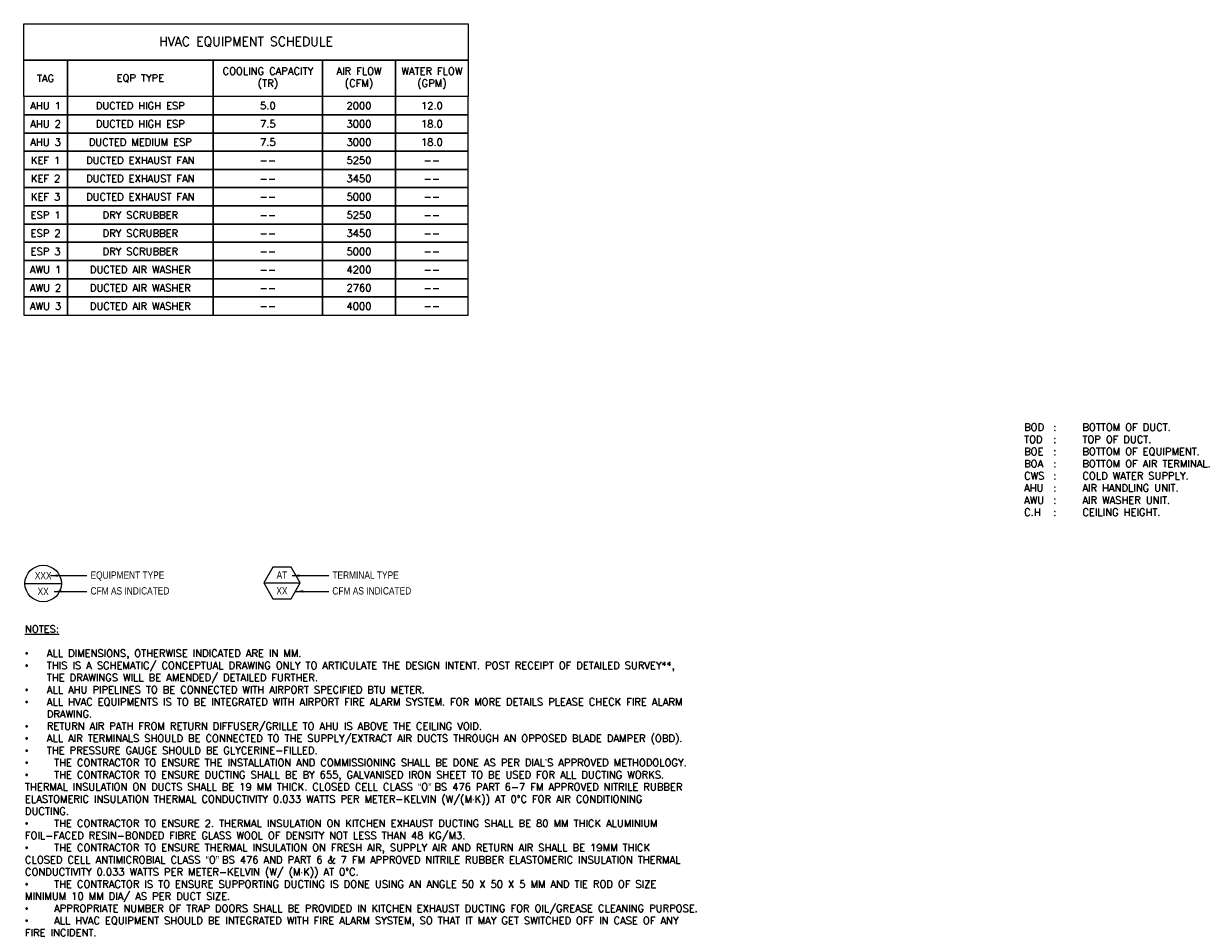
# Model space of a CAD drawing. Header units: millimetres. Extents: x -410 to 72073, y -3152 to 13830.
# Tile 92 of 92: x 55819 to 72073, y -3152 to 9207. Entities that reach past the tile are written whole.
import ezdxf
from ezdxf.enums import TextEntityAlignment as Align

# ---------------------------------------------------------------- set-up
doc = ezdxf.new("R2010")
doc.units = ezdxf.units.MM
doc.layers.add('ACMV-EQP-DX', color=30, linetype='Continuous', true_color=0xff7f00)
for name, color, linetype in [('ACMV-EQP-LINE', 7, 'Continuous'), ('ACMV-EQP-SCHEDULE', 7, 'Continuous'), ('ACMV-MEPF_General Text', 7, 'Continuous'), ('Legend', 7, 'Continuous'), ('MEPF_General Line', 7, 'Continuous')]:
    doc.layers.add(name, color=color, linetype=linetype)
doc.styles.add('ARIAL', font='arial.ttf')
doc.styles.add('Arial Narrow', font='ARIALN.TTF')
doc.styles.get("Standard").update_dxf_attribs({"font": 'arial.ttf'})
doc.dimstyles.new('Arial-Closed filled-100 mm', dxfattribs={"dimtxt": 100, "dimasz": 100, "dimexe": 50, "dimexo": 50, "dimgap": 50, "dimtad": 1, "dimdec": 0, "dimzin": 0, "dimdsep": 46, "dimtxsty": 'ARIAL', "dimcen": 0.09, "dimclrd": 256, "dimadec": 0, "dimazin": 0, "dimtfac": 1, "dimtdec": 0, "dimtofl": 0, "dimtmove": 0, "dimatfit": 3, "dimfxl": 1, "dimtolj": 1, "dimtzin": 0, "dimlwd": -1, "dimarcsym": 0})

# ---------------------------------------------------------------- blocks, each defined once
blk = doc.blocks.new('EQP TAG')
at = {"layer": 'Legend'}
blk.add_line((-250, 0), (250, 0), dxfattribs=at)
blk.add_circle((0, 0), 250, dxfattribs=at)
at = {"layer": 'Legend', "style": 'Arial Narrow'}
for tag, p in [('EQP_TAG', (0, 108)), ('CFM', (0, -108))]:
    blk.add_attdef(tag, text='', height=100, dxfattribs=at).set_placement(p, align=Align.MIDDLE_CENTER)
blk = doc.blocks.new('AIR Terminal Tag')
at = {"layer": 'Legend'}
blk.add_line((-250, 0), (250, 0), dxfattribs=at)
blk.add_lwpolyline([(-125, 217), (-250, 0), (-125, -217), (125, -217), (250, 0), (125, 217)], close=True, dxfattribs=at)
at = {"layer": 'Legend', "style": 'Arial Narrow'}
for tag, p in [('AIR_TERMINAL_TYPE_NUMBER', (0, 108)), ('CFM', (0, -108))]:
    blk.add_attdef(tag, text='', height=100, dxfattribs=at).set_placement(p, align=Align.MIDDLE_CENTER)

msp = doc.modelspace()

# ---------------------------------------------------------------- linework, layer by layer
at = {"layer": 'ACMV-EQP-SCHEDULE'}
for points in [[(55819, 9207), (61919, 9207), (61919, 8707), (55819, 8707)], [(55819, 8707), (56419, 8707), (56419, 8207), (55819, 8207)], [(56419, 8707), (58419, 8707), (58419, 8207), (56419, 8207)], [(58419, 8707), (59919, 8707), (59919, 8207), (58419, 8207)], [(59919, 8707), (60919, 8707), (60919, 8207), (59919, 8207)], [(60919, 8707), (61919, 8707), (61919, 8207), (60919, 8207)], [(56419, 8207), (55819, 8207), (55819, 7957), (56419, 7957)], [(58419, 8207), (56419, 8207), (56419, 7957), (58419, 7957)], [(59919, 8207), (58419, 8207), (58419, 7957), (59919, 7957)], [(60919, 8207), (59919, 8207), (59919, 7957), (60919, 7957)], [(61919, 8207), (60919, 8207), (60919, 7957), (61919, 7957)], [(56419, 7957), (55819, 7957), (55819, 7707), (56419, 7707)], [(58419, 7957), (56419, 7957), (56419, 7707), (58419, 7707)], [(59919, 7957), (58419, 7957), (58419, 7707), (59919, 7707)], [(60919, 7957), (59919, 7957), (59919, 7707), (60919, 7707)], [(61919, 7957), (60919, 7957), (60919, 7707), (61919, 7707)], [(56419, 7707), (55819, 7707), (55819, 7457), (56419, 7457)], [(58419, 7707), (56419, 7707), (56419, 7457), (58419, 7457)], [(59919, 7707), (58419, 7707), (58419, 7457), (59919, 7457)], [(60919, 7707), (59919, 7707), (59919, 7457), (60919, 7457)], [(61919, 7707), (60919, 7707), (60919, 7457), (61919, 7457)], [(56419, 7457), (55819, 7457), (55819, 7207), (56419, 7207)], [(58419, 7457), (56419, 7457), (56419, 7207), (58419, 7207)], [(59919, 7457), (58419, 7457), (58419, 7207), (59919, 7207)], [(60919, 7457), (59919, 7457), (59919, 7207), (60919, 7207)], [(61919, 7457), (60919, 7457), (60919, 7207), (61919, 7207)], [(56419, 7207), (55819, 7207), (55819, 6957), (56419, 6957)], [(58419, 7207), (56419, 7207), (56419, 6957), (58419, 6957)], [(59919, 7207), (58419, 7207), (58419, 6957), (59919, 6957)], [(60919, 7207), (59919, 7207), (59919, 6957), (60919, 6957)], [(61919, 7207), (60919, 7207), (60919, 6957), (61919, 6957)], [(56419, 6957), (55819, 6957), (55819, 6707), (56419, 6707)], [(58419, 6957), (56419, 6957), (56419, 6707), (58419, 6707)], [(59919, 6957), (58419, 6957), (58419, 6707), (59919, 6707)], [(60919, 6957), (59919, 6957), (59919, 6707), (60919, 6707)], [(61919, 6957), (60919, 6957), (60919, 6707), (61919, 6707)], [(56419, 6707), (55819, 6707), (55819, 6457), (56419, 6457)], [(58419, 6707), (56419, 6707), (56419, 6457), (58419, 6457)], [(59919, 6707), (58419, 6707), (58419, 6457), (59919, 6457)], [(60919, 6707), (59919, 6707), (59919, 6457), (60919, 6457)], [(61919, 6707), (60919, 6707), (60919, 6457), (61919, 6457)], [(56419, 6457), (55819, 6457), (55819, 6207), (56419, 6207)], [(58419, 6457), (56419, 6457), (56419, 6207), (58419, 6207)], [(59919, 6457), (58419, 6457), (58419, 6207), (59919, 6207)], [(60919, 6457), (59919, 6457), (59919, 6207), (60919, 6207)], [(61919, 6457), (60919, 6457), (60919, 6207), (61919, 6207)], [(56419, 6207), (55819, 6207), (55819, 5957), (56419, 5957)], [(58419, 6207), (56419, 6207), (56419, 5957), (58419, 5957)], [(59919, 6207), (58419, 6207), (58419, 5957), (59919, 5957)], [(60919, 6207), (59919, 6207), (59919, 5957), (60919, 5957)], [(61919, 6207), (60919, 6207), (60919, 5957), (61919, 5957)], [(56419, 5957), (55819, 5957), (55819, 5707), (56419, 5707)], [(58419, 5957), (56419, 5957), (56419, 5707), (58419, 5707)], [(59919, 5957), (58419, 5957), (58419, 5707), (59919, 5707)], [(60919, 5957), (59919, 5957), (59919, 5707), (60919, 5707)], [(61919, 5957), (60919, 5957), (60919, 5707), (61919, 5707)], [(56419, 5707), (55819, 5707), (55819, 5457), (56419, 5457)], [(58419, 5707), (56419, 5707), (56419, 5457), (58419, 5457)], [(59919, 5707), (58419, 5707), (58419, 5457), (59919, 5457)], [(60919, 5707), (59919, 5707), (59919, 5457), (60919, 5457)], [(61919, 5707), (60919, 5707), (60919, 5457), (61919, 5457)], [(56419, 5457), (55819, 5457), (55819, 5207), (56419, 5207)], [(58419, 5457), (56419, 5457), (56419, 5207), (58419, 5207)], [(59919, 5457), (58419, 5457), (58419, 5207), (59919, 5207)], [(60919, 5457), (59919, 5457), (59919, 5207), (60919, 5207)], [(61919, 5457), (60919, 5457), (60919, 5207), (61919, 5207)]]:
    msp.add_lwpolyline(points, close=True, dxfattribs=at)

# ---------------------------------------------------------------- block references
at = {"layer": 'ACMV-EQP-DX'}
msp.add_blockref('EQP TAG', (56086, 1525), dxfattribs=at).add_auto_attribs({'EQP_TAG': 'XXX', 'CFM': 'XX'})
at = {"layer": 'Legend'}
msp.add_blockref('AIR Terminal Tag', (59362, 1533), dxfattribs=at).add_auto_attribs({'CFM': 'XX', 'AIR_TERMINAL_TYPE_NUMBER': 'AT'})

# ---------------------------------------------------------------- texts
at = {"layer": 'ACMV-EQP-LINE', "char_height": 100, "attachment_point": 5}
for s, width, heights, insert in [('{\\Fromans|c0;TAG}', 1870.89, [0], (56119, 8457)), ('{\\Fromans|c0;EQP TYPE}', 1870.89, [0], (57419, 8457)), ('{\\Fromans|c0;COOLING CAPACITY\\P(TR)}', 1870.89, [0], (59169, 8457)), ('{\\Fromans|c0;AIR FLOW\\P(CFM)}', 1870.89, [0], (60419, 8457)), ('{\\Fromans|c0;WATER FLOW\\P(GPM)}', 1870.89, [0], (61419, 8457)), ('{\\Fromans|c0;AHU 1}', 988.06, [0], (56119, 8082)), ('\\pxqc;{\\Fromans|c0;DUCTED HIGH ESP}', 1889.19, [0], (57419, 8082)), ('{\\Fromans|c0;5.0}', 988.06, [0], (59169, 8082)), ('{\\Fromans|c0;2000}', 988.06, [0], (60419, 8082)), ('{\\Fromans|c0;12.0}', 988.06, [0], (61419, 8082)), ('{\\Fromans|c0;AHU 2}', 988.06, [0], (56119, 7832)), ('\\pxqc;{\\Fromans|c0;DUCTED HIGH ESP}', 1889.19, [0], (57419, 7832)), ('{\\Fromans|c0;7.5}', 988.06, [0], (59169, 7832)), ('{\\Fromans|c0;3000}', 988.06, [0], (60419, 7832)), ('{\\Fromans|c0;18.0}', 988.06, [0], (61419, 7832)), ('{\\Fromans|c0;AHU 3}', 988.06, [0], (56119, 7582)), ('\\pxqc;{\\Fromans|c0;DUCTED MEDIUM ESP}', 1889.19, [0], (57419, 7582)), ('{\\Fromans|c0;7.5}', 988.06, [0], (59169, 7582)), ('{\\Fromans|c0;3000}', 988.06, [0], (60419, 7582)), ('{\\Fromans|c0;18.0}', 988.06, [0], (61419, 7582)), ('{\\Fromans|c0;KEF 1}', 988.06, [0], (56119, 7332)), ('\\pxqc;{\\Fromans|c0;DUCTED EXHAUST FAN}', 1889.19, [0], (57419, 7332)), ('{\\Fromans|c0;--}', 988.06, [0], (59169, 7332)), ('{\\Fromans|c0;5250}', 988.06, [0], (60419, 7332)), ('{\\Fromans|c0;--}', 988.06, [0], (61419, 7332)), ('{\\Fromans|c0;KEF 2}', 988.06, [0], (56119, 7082)), ('\\pxqc;{\\Fromans|c0;DUCTED EXHAUST FAN}', 1889.19, [0], (57419, 7082)), ('{\\Fromans|c0;--}', 988.06, [0], (59169, 7082)), ('{\\Fromans|c0;3450}', 988.06, [0], (60419, 7082)), ('{\\Fromans|c0;--}', 988.06, [0], (61419, 7082)), ('{\\Fromans|c0;KEF 3}', 988.06, [0], (56119, 6832)), ('\\pxqc;{\\Fromans|c0;DUCTED EXHAUST FAN}', 1889.19, [0], (57419, 6832)), ('{\\Fromans|c0;5000}', 988.06, [0], (60419, 6832)), ('{\\Fromans|c0;--}', 988.06, [0], (59169, 6832)), ('{\\Fromans|c0;--}', 988.06, [0], (61419, 6832)), ('{\\Fromans|c0;ESP 1}', 988.06, [0], (56119, 6582)), ('\\pxqc;{\\Fromans|c0;DRY SCRUBBER}', 1889.19, [0], (57419, 6582)), ('{\\Fromans|c0;--}', 988.06, [0], (59169, 6582)), ('{\\Fromans|c0;5250}', 988.06, [0], (60419, 6582)), ('{\\Fromans|c0;--}', 988.06, [0], (61419, 6582)), ('{\\Fromans|c0;ESP 2}', 988.06, [0], (56119, 6332)), ('\\pxqc;{\\Fromans|c0;DRY SCRUBBER}', 1889.19, [0], (57419, 6332)), ('{\\Fromans|c0;3450}', 988.06, [0], (60419, 6332)), ('{\\Fromans|c0;--}', 988.06, [0], (59169, 6332)), ('{\\Fromans|c0;--}', 988.06, [0], (61419, 6332)), ('{\\Fromans|c0;ESP 3}', 988.06, [0], (56119, 6082)), ('\\pxqc;{\\Fromans|c0;DRY SCRUBBER}', 1889.19, [0], (57419, 6082)), ('{\\Fromans|c0;--}', 988.06, [0], (59169, 6082)), ('{\\Fromans|c0;5000}', 988.06, [0], (60419, 6082)), ('{\\Fromans|c0;--}', 988.06, [0], (61419, 6082)), ('{\\Fromans|c0;AWU 1}', 988.06, [0], (56119, 5832)), ('\\pxqc;{\\Fromans|c0;DUCTED AIR WASHER}', 1889.19, [0], (57419, 5832)), ('{\\Fromans|c0;4200}', 988.06, [0], (60419, 5832)), ('{\\Fromans|c0;--}', 988.06, [0], (59169, 5832)), ('{\\Fromans|c0;--}', 988.06, [0], (61419, 5832)), ('{\\Fromans|c0;AWU 2}', 988.06, [0], (56119, 5582)), ('\\pxqc;{\\Fromans|c0;DUCTED AIR WASHER}', 1889.19, [0], (57419, 5582)), ('{\\Fromans|c0;--}', 988.06, [0], (59169, 5582)), ('{\\Fromans|c0;2760}', 988.06, [0], (60419, 5582)), ('{\\Fromans|c0;--}', 988.06, [0], (61419, 5582)), ('{\\Fromans|c0;AWU 3}', 988.06, [0], (56119, 5332)), ('\\pxqc;{\\Fromans|c0;DUCTED AIR WASHER}', 1889.19, [0], (57419, 5332)), ('{\\Fromans|c0;4000}', 988.06, [0], (60419, 5332)), ('{\\Fromans|c0;--}', 988.06, [0], (59169, 5332)), ('{\\Fromans|c0;--}', 988.06, [0], (61419, 5332)), ('\\pxql;{\\Fromans|c0;BOD^I:^IBOTTOM OF DUCT.\\PTOD^I:^ITOP OF DUCT.\\PBOE^I:^IBOTTOM OF EQUIPMENT.\\PBOA^I:^IBOTTOM OF AIR TERMINAL.\\PCWS^I:^ICOLD WATER SUPPLY.\\PAHU^I:^IAIR HANDLING UNIT.\\PAWU^I:^IAIR WASHER UNIT.\\PC.H^I:^ICEILING HEIGHT.}', 3319.86, [3439], (71205, 3086))]:
    msp.add_mtext_dynamic_manual_height_columns(s, width=width, gutter_width=1, heights=heights, dxfattribs=dict(at, insert=insert))
at = {"layer": 'ACMV-EQP-SCHEDULE', "insert": (58869, 8957), "char_height": 125, "attachment_point": 5}
msp.add_mtext_dynamic_manual_height_columns('{\\Fromans|c0;HVAC EQUIPMENT SCHEDULE}', width=6895.38, gutter_width=1, heights=[0], dxfattribs=at)
at = {"layer": 'ACMV-MEPF_General Text', "insert": (55836, 951), "char_height": 100, "attachment_point": 1}
msp.add_mtext_dynamic_manual_height_columns('{\\Fromans|c0;\\LNOTES:\\P\\P\\pxi-3,l3,t3;{\\fSymbol|b0|i0|c2|p18;\\l·^I}\\lALL DIMENSIONS, OTHERWISE INDICATED ARE IN MM.\\P{\\fSymbol|b0|i0|c2|p18;·^I}THIS IS A SCHEMATIC/ CONCEPTUAL DRAWING ONLY TO ARTICULATE THE DESIGN INTENT. POST RECEIPT OF DETAILED SURVEY**, THE DRAWINGS WILL BE AMENDED/ DETAILED FURTHER.\\P{\\fSymbol|b0|i0|c2|p18;·^I}ALL AHU PIPELINES TO BE CONNECTED WITH AIRPORT SPECIFIED BTU METER.\\P{\\fSymbol|b0|i0|c2|p18;·^I}ALL HVAC EQUIPMENTS IS TO BE INTEGRATED WITH AIRPORT FIRE ALARM SYSTEM. FOR MORE DETAILS PLEASE CHECK FIRE ALARM DRAWING.\\P{\\fSymbol|b0|i0|c2|p18;·^I}RETURN AIR PATH FROM RETURN DIFFUSER/GRILLE TO AHU IS ABOVE THE CEILING VOID.\\P{\\fSymbol|b0|i0|c2|p18;·^I}ALL AIR TERMINALS SHOULD BE CONNECTED TO THE SUPPLY/EXTRACT AIR DUCTS THROUGH AN OPPOSED BLADE DAMPER (OBD).\\P{\\fSymbol|b0|i0|c2|p18;·^I}THE PRESSURE GAUGE SHOULD BE GLYCERINE-FILLED.\\P{\\fSymbol|b0|i0|c2|p18;·^I}THE CONTRACTOR TO ENSURE THE INSTALLATION AND COMMISSIONING SHALL BE DONE AS PER DIAL}’{\\Fromans|c0;S APPROVED METHODOLOGY. \\P{\\fSymbol|b0|i0|c2|p18;·^I}THE CONTRACTOR TO ENSURE DUCTING SHALL BE BY 655, GALVANISED IRON SHEET TO BE USED FOR ALL DUCTING WORKS. THERMAL INSULATION ON DUCTS SHALL BE 19 MM THICK. CLOSED CELL CLASS }“{\\Fromans|c0;O}” {\\Fromans|c0;BS 476 PART 6-7 FM APPROVED NITRILE RUBBER ELASTOMERIC INSULATION THERMAL CONDUCTIVITY 0.033 WATTS PER METER-KELVIN (W/(M}⋅{\\Fromans|c0;K)) AT 0°C FOR AIR CONDITIONING DUCTING.\\P{\\fSymbol|b0|i0|c2|p18;·^I}THE CONTRACTOR TO ENSURE 2. THERMAL INSULATION ON KITCHEN EXHAUST DUCTING SHALL BE 80 MM THICK ALUMINIUM FOIL-FACED RESIN-BONDED FIBRE GLASS WOOL OF DENSITY NOT LESS THAN 48 KG/M3.\\P{\\fSymbol|b0|i0|c2|p18;·^I}THE CONTRACTOR TO ENSURE THERMAL INSULATION ON FRESH AIR, SUPPLY AIR AND RETURN AIR SHALL BE 19MM THICK CLOSED CELL ANTIMICROBIAL\\~CLASS }“{\\Fromans|c0;O}” {\\Fromans|c0;BS 476 AND PART 6 & 7 FM APPROVED NITRILE RUBBER ELASTOMERIC INSULATION THERMAL CONDUCTIVITY 0.033 WATTS PER METER-KELVIN (W/ (M}⋅{\\Fromans|c0;K)) AT 0°C.\\P{\\fSymbol|b0|i0|c2|p18;·^I}THE CONTRACTOR IS TO ENSURE SUPPORTING DUCTING IS DONE USING AN ANGLE 50 X 50 X 5 MM AND TIE ROD OF SIZE MINIMUM 10 MM DIA/ AS PER DUCT SIZE.\\P{\\fSymbol|b0|i0|c2|p18;·^I}APPROPRIATE NUMBER OF TRAP DOORS SHALL BE PROVIDED IN KITCHEN EXHAUST DUCTING FOR OIL/GREASE CLEANING PURPOSE.\\P{\\fSymbol|b0|i0|c2|p18;·^I}ALL HVAC EQUIPMENT SHOULD BE INTEGRATED WITH FIRE ALARM SYSTEM, SO THAT IT MAY GET SWITCHED OFF IN CASE OF ANY FIRE INCIDENT. }', width=9021.2, gutter_width=15541, heights=[7934], dxfattribs=at)
at = {"layer": 'Legend', "char_height": 100, "attachment_point": 1, "style": 'Arial Narrow'}
for s, insert in [('EQUIPMENT TYPE', (56736, 1691)), ('TERMINAL TYPE', (60054, 1691)), ('CFM AS INDICATED', (56736, 1474)), ('CFM AS INDICATED', (60054, 1474))]:
    msp.add_mtext_dynamic_manual_height_columns(s, width=2913.87, gutter_width=500, heights=[0], dxfattribs=dict(at, insert=insert))

# ---------------------------------------------------------------- leaders
at = {"layer": 'MEPF_General Line'}
for points in [[(56186, 1633), (56686, 1633)], [(59504, 1633), (60004, 1633)], [(56236, 1417), (56686, 1417)], [(59554, 1417), (60004, 1417)]]:
    msp.add_leader(points, dimstyle='Arial-Closed filled-100 mm', override={"dimtad": 0}, dxfattribs=at)

doc.saveas('drawing.dxf')
